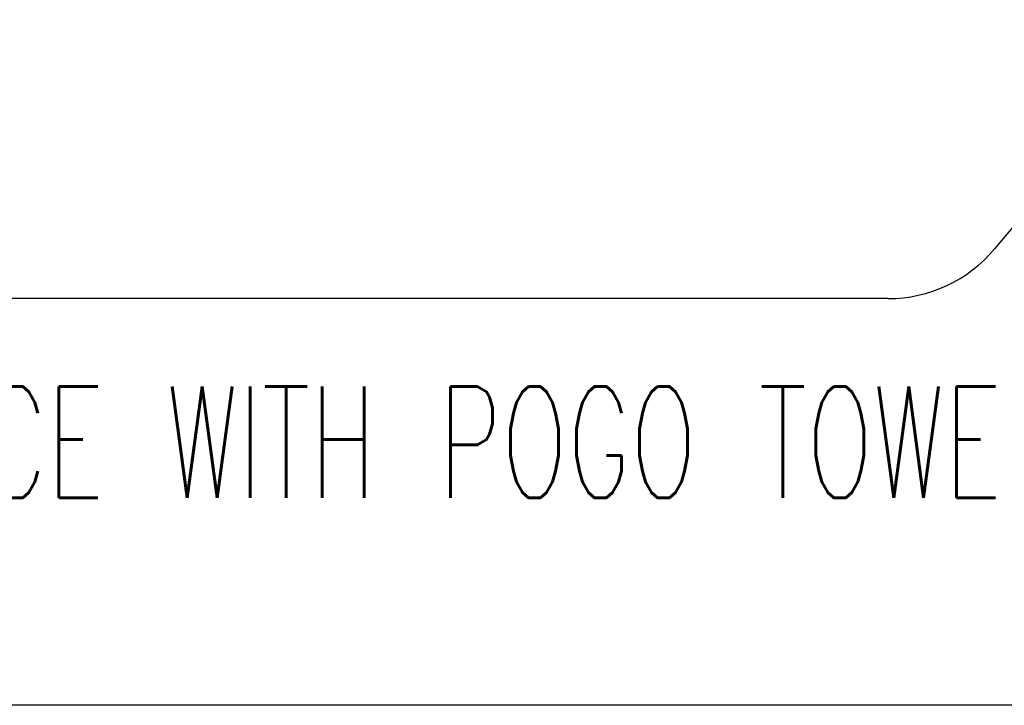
# Model space of a CAD drawing. Extents: x -1763 to 4575, y -3429 to 1051.
# Tile 131 of 193: x 3232 to 3374, y -2620 to -2521. Entities that reach past the tile are written whole.
import ezdxf

# ---------------------------------------------------------------- set-up
doc = ezdxf.new("R2010")
doc.units = 0
doc.layers.add('1', color=7, linetype='CONTINUOUS')
doc.styles.add('CONVERTER_2', font='txt.shx', dxfattribs={"width": 0.63})
doc.dimstyles.get("Standard").update_dxf_attribs({"dimtxt": 0.18, "dimasz": 0.18, "dimexe": 0.18, "dimexo": 0.0625, "dimgap": 0.09, "dimtad": 0, "dimtih": 1, "dimtoh": 1, "dimdec": 4, "dimzin": 0, "dimtxsty": 'STANDARD', "dimcen": 0.09, "dimazin": 3, "dimtfac": 1, "dimtdec": 4, "dimtofl": 0, "dimtmove": 0, "dimatfit": 3, "dimtolj": 1, "dimtzin": 0})

# ---------------------------------------------------------------- blocks, each defined once
blk = doc.blocks.new('TEXT__453', base_point=(-2000, -2800))
at = {"layer": '1', "color": 1, "linetype": 'CONTINUOUS'}
blk.add_line((4500, -2620), (-700, -2620), dxfattribs=at)
blk = doc.blocks.new('Z-STACK', base_point=(-660.97, -2613.08))
at = {"layer": '1', "color": 1, "linetype": 'CONTINUOUS'}
for p, q in [((3379.36, -2545.95), (3372.39, -2554.27)), ((3357.06, -2561.43), (3153.4, -2561.43))]:
    blk.add_line(p, q, dxfattribs=at)
blk.add_arc((3357.06, -2541.43), 20, -90, -39.9388, dxfattribs=at)
at = {"layer": '1', "color": 1, "style": 'CONVERTER_2', "width": 0.63}
blk.add_text('12" WAFER PROBER INTERFACE WITH POGO TOWER', height=16, dxfattribs=at).set_placement((3025.75, -2590.11))
at = {"layer": '1', "color": 1, "linetype": 'CONTINUOUS', "has_arrowhead": 0}
for points in [[(3349.52, -2463.77), (3536.51, -2539.58)], [(3330.81, -2498.57), (3542.34, -2584.05)]]:
    blk.add_leader(points, dimstyle='Standard', dxfattribs=at)

msp = doc.modelspace()

# ---------------------------------------------------------------- block references
at = {"layer": '1'}
for name, p in [('TEXT__453', (-2000, -2800)), ('Z-STACK', (-660.97, -2613.08))]:
    msp.add_blockref(name, p, dxfattribs=at)

doc.saveas('drawing.dxf')
